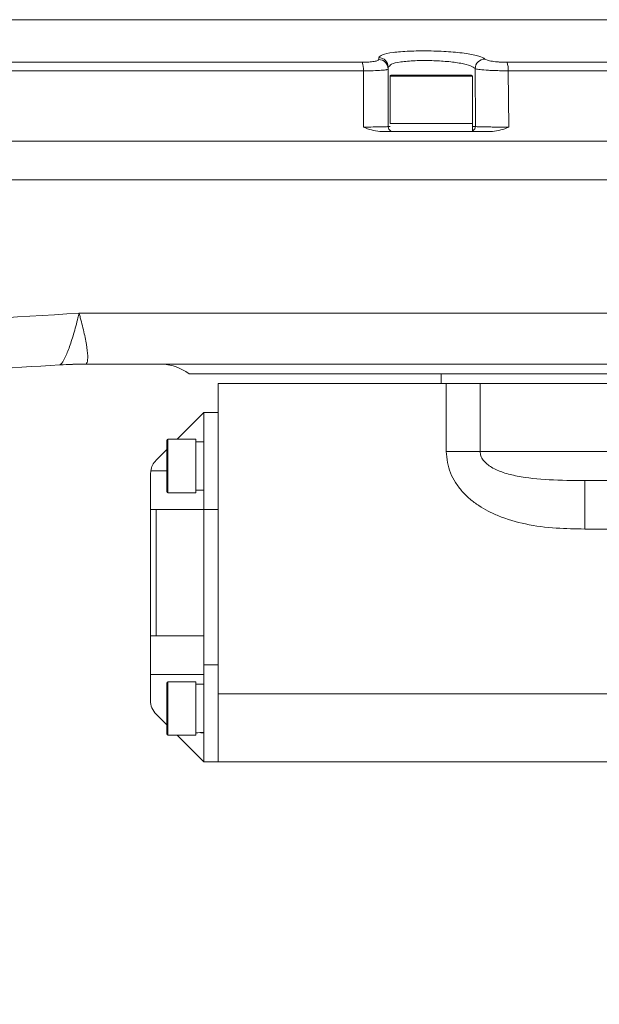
# Model space of a CAD drawing. Header units: millimetres. Extents: x 176 to 9387, y -11044 to -3322.
# Tile 235 of 256: x 8953.2 to 8958.58, y -10912.57 to -10903.43. Entities that reach past the tile are written whole.
import ezdxf

# ---------------------------------------------------------------- set-up
doc = ezdxf.new("R2010")
doc.units = ezdxf.units.MM
doc.header["$LTSCALE"] = 0.3175
doc.layers.add('1轮廓实线层', color=7, linetype='Continuous', lineweight=18)

msp = doc.modelspace()

# ---------------------------------------------------------------- linework, layer by layer
at = {"layer": '1轮廓实线层', "color": 0, "lineweight": 13, "ltscale": 20}
for p, q in [((8958.87149, -10903.43544), (8958.03292, -10903.43534)), ((8956.53034, -10903.78425), (8956.53037, -10903.80213)), ((8956.61003, -10903.89417), (8956.61823, -10903.891)), ((8956.61823, -10903.87318), (8956.63284, -10903.85999)), ((8956.61823, -10903.891), (8956.61823, -10903.87318)), ((8956.61823, -10904.42394), (8956.61823, -10903.87318)), ((8956.61823, -10904.42393), (8956.61823, -10903.891)), ((8957.42502, -10903.8868), (8957.42795, -10904.42394)), ((8960.08103, -10903.82821), (8957.72164, -10903.82792)), ((8956.38779, -10903.90658), (8956.38779, -10904.4289)), ((8956.63504, -10903.95593), (8956.63504, -10904.39693)), ((8957.40005, -10903.95593), (8956.63504, -10903.95593)), ((8956.64404, -10903.94693), (8957.39105, -10903.94693)), ((8957.40005, -10904.39693), (8957.40005, -10903.95593)), ((8957.73687, -10904.4289), (8957.73253, -10903.90682)), ((8957.73253, -10903.90682), (8960.09177, -10903.90719)), ((8956.62564, -10904.44868), (8956.61395, -10904.42482)), ((8956.63504, -10904.42394), (8956.61823, -10904.42394)), ((8956.63504, -10904.39693), (8957.01754, -10904.39693)), ((8957.01754, -10904.39693), (8957.40005, -10904.39693)), ((8957.40005, -10904.4658), (8957.40005, -10904.39693)), ((8957.42795, -10904.42394), (8957.40005, -10904.42393)), ((8957.58555, -10904.46893), (8956.5405, -10904.46893)), ((8957.01754, -10904.46893), (8956.66323, -10904.46893)), ((8957.3929, -10904.46893), (8957.01754, -10904.46893)), ((8959.56854, -10906.62893), (8953.81108, -10906.62893)), ((8954.77091, -10906.71893), (8959.55701, -10906.71893)), ((8957.1109, -10906.71893), (8957.1109, -10906.80893)), ((8955.0409, -10906.80893), (8955.0409, -10909.68893)), ((8957.15637, -10906.80893), (8955.0409, -10906.80893)), ((8957.15637, -10907.43893), (8957.15637, -10906.80893)), ((8957.4713, -10907.43893), (8957.4713, -10906.80893)), ((8954.90591, -10907.07893), (8954.65841, -10907.32643)), ((8954.90591, -10907.07893), (8955.0409, -10907.07893)), ((8954.90591, -10907.97893), (8954.90591, -10907.07893)), ((8954.56391, -10907.57393), (8954.56391, -10907.33543)), ((8954.83391, -10907.32643), (8954.57291, -10907.32643)), ((8954.57291, -10907.32643), (8954.57291, -10907.57393)), ((8954.83391, -10907.82143), (8954.83391, -10907.32643)), ((8954.90591, -10907.34893), (8954.83391, -10907.34893)), ((8954.56391, -10907.42093), (8954.46363, -10907.52121)), ((8959.36091, -10907.43893), (8957.4713, -10907.43893)), ((8954.41335, -10907.61893), (8954.41091, -10907.64849)), ((8954.41335, -10907.61893), (8954.56391, -10907.61893)), ((8954.56391, -10907.81243), (8954.56391, -10907.57393)), ((8954.57291, -10907.57393), (8954.57291, -10907.82143)), ((8954.41091, -10907.97772), (8954.41091, -10907.64849)), ((8958.44308, -10907.70893), (8958.88421, -10907.70893)), ((8958.44308, -10907.70893), (8958.44308, -10908.15893)), ((8954.57291, -10907.82143), (8954.83391, -10907.82143)), ((8954.41091, -10909.15015), (8954.41091, -10907.97772)), ((8954.41335, -10907.97893), (8954.46363, -10907.97893)), ((8954.46363, -10907.97893), (8954.46363, -10909.14893)), ((8954.46363, -10907.97893), (8954.90591, -10907.97893)), ((8954.90591, -10907.97893), (8954.90591, -10909.14893)), ((8955.0409, -10907.97893), (8954.90591, -10907.97893)), ((8955.0409, -10907.97893), (8955.0409, -10909.41893)), ((8958.71333, -10908.15893), (8958.44308, -10908.15893)), ((8954.41335, -10909.14893), (8954.41091, -10909.15015)), ((8954.41091, -10909.50893), (8954.41091, -10909.15015)), ((8954.46363, -10909.14893), (8954.41335, -10909.14893)), ((8954.90591, -10909.14893), (8954.46363, -10909.14893)), ((8954.90591, -10909.14893), (8954.90591, -10909.41893)), ((8954.90591, -10909.41893), (8955.0409, -10909.41893)), ((8954.90591, -10910.31893), (8954.90591, -10909.41893)), ((8954.41091, -10909.50893), (8954.90591, -10909.50893)), ((8954.41091, -10909.74937), (8954.41091, -10909.50893)), ((8954.56391, -10909.82393), (8954.56391, -10909.58543)), ((8954.83391, -10909.57643), (8954.57291, -10909.57643)), ((8954.57291, -10909.57643), (8954.57291, -10909.82393)), ((8954.83391, -10910.07143), (8954.83391, -10909.57643)), ((8954.90591, -10909.59893), (8954.83391, -10909.59893)), ((8955.0409, -10909.68893), (8962.27362, -10909.68893)), ((8955.0409, -10910.31893), (8955.0409, -10909.68893)), ((8954.56391, -10910.06243), (8954.56391, -10909.82393)), ((8954.57291, -10909.82393), (8954.57291, -10910.07143)), ((8954.46363, -10909.87665), (8954.56391, -10909.97693)), ((8954.57291, -10910.07143), (8954.83391, -10910.07143)), ((8954.65841, -10910.07143), (8954.90591, -10910.31893)), ((8955.0409, -10910.31893), (8954.90591, -10910.31893)), ((8962.4392, -10910.31893), (8955.0409, -10910.31893))]:
    msp.add_line(p, q, dxfattribs=at)
for centre, radius, start, end in [((8956.52878, -10903.87369), 0.08946, 0.327638, 88.997934), ((8957.51617, -10903.88905), 0.09118, 89.872547, 178.582065), ((8956.19051, -10903.89391), 0.19768, 356.325762, 19.560737), ((8956.5288, -10903.89154), 0.08943, 0.346077, 88.997442), ((8957.5341, -10903.89399), 0.19884, 356.300359, 19.407982), ((8956.64404, -10903.95593), 0.009, 90, 180), ((8957.39104, -10903.95593), 0.009, 0, 90), ((8956.66323, -10904.42393), 0.045, 179.999766, 213.309663), ((8956.66323, -10904.42393), 0.045, 213.309663, 248.81301), ((8953.81108, -10911.12893), 4.5, 90, 93.12167), ((8953.80849, -10911.02262), 4.39371, 89.999542, 93.118174), ((8954.50091, -10907.07893), 0.45, 53.130102, 90), ((8954.57291, -10907.33543), 0.009, 90, 180), ((8954.59091, -10907.64849), 0.18, 135, 170.548448), ((8954.57291, -10907.81243), 0.009, 180, 270), ((8954.57291, -10909.58543), 0.009, 90, 180), ((8954.59091, -10909.74937), 0.18, 180, 225), ((8954.57291, -10910.06243), 0.009, 180, 270)]:
    msp.add_arc(centre, radius, start, end, dxfattribs=at)
for centre, start_param, end_param in [((8954.83391, -10907.57393), 4.712389, 4.8982086), ((8954.90591, -10907.57393), 4.619881, 4.712389), ((8954.83391, -10909.82393), 4.712389, 4.8982086), ((8954.90591, -10909.82393), 4.6198811, 4.712389)]:
    msp.add_ellipse(centre, major_axis=(0.38971, 0), ratio=0.5773503, start_param=start_param, end_param=end_param, dxfattribs=at)
for points, knots in [([(8958.02859, -10903.43546), (8957.84207, -10903.43545), (8957.41289, -10903.43542), (8956.72931, -10903.43532), (8955.95914, -10903.43516), (8955.13293, -10903.43493), (8954.25342, -10903.43464), (8953.31344, -10903.4343), (8952.31231, -10903.43391), (8951.23213, -10903.43348), (8950.07108, -10903.43304), (8949.26992, -10903.43277), (8948.85549, -10903.43264)], [0, 0, 0, 0, 6.2037888, 14.2751175, 22.7394711, 31.8347908, 41.7901061, 52.050969, 63.1775536, 75.1840107, 88.0913404, 101.9233518, 101.9233518, 101.9233518, 101.9233518]), ([(8958.03292, -10903.43534), (8956.97541, -10903.43525), (8953.92566, -10903.43498), (8950.87592, -10903.43375), (8948.8837, -10903.43295)], [0, 0, 0, 0, 35.2506752, 101.6581106, 101.6581106, 101.6581106, 101.6581106]), ([(8957.51637, -10903.79787), (8957.50188, -10903.78828), (8957.47291, -10903.76914), (8957.34862, -10903.7452), (8957.18323, -10903.72853), (8956.9937, -10903.72101), (8956.80851, -10903.72345), (8956.65566, -10903.73578), (8956.55055, -10903.7565), (8956.53708, -10903.77499), (8956.53034, -10903.78425)], [0, 0, 0, 0, 1.4133243, 2.8234501, 4.2314017, 5.6378121, 7.0440135, 8.4515722, 9.8613187, 11.2732973, 11.2732973, 11.2732973, 11.2732973]), ([(8957.72164, -10903.82792), (8957.70953, -10903.8278), (8957.68527, -10903.82756), (8957.64914, -10903.82567), (8957.61505, -10903.82276), (8957.57452, -10903.81762), (8957.53334, -10903.80922), (8957.52204, -10903.80166), (8957.51637, -10903.79787)], [0, 0, 0, 0, 0.2915518, 0.5840864, 0.875312, 1.1680027, 1.7498115, 2.334036, 2.334036, 2.334036, 2.334036]), ([(8956.37678, -10903.82772), (8955.29088, -10903.82754), (8953.11907, -10903.82716), (8950.9514, -10903.82675), (8949.86756, -10903.82654)], [0, 0, 0, 0, 36.1625202, 72.3246944, 72.3246944, 72.3246944, 72.3246944]), ([(8956.53037, -10903.80213), (8956.52824, -10903.80549), (8956.524, -10903.81222), (8956.49037, -10903.82059), (8956.4404, -10903.82655), (8956.39799, -10903.82733), (8956.37678, -10903.82772)], [0, 0, 0, 0, 0.4467247, 0.8928597, 1.3383915, 1.783808, 1.783808, 1.783808, 1.783808]), ([(8956.63284, -10903.85999), (8956.63656, -10903.85509), (8956.64743, -10903.84076), (8956.71469, -10903.82688), (8956.79627, -10903.81748), (8956.89063, -10903.81128), (8956.9704, -10903.81192), (8957.02323, -10903.81235)], [0, 0, 0, 0, 0.6587707, 1.926876, 2.5736851, 3.2134062, 4.4677147, 4.4677147, 4.4677147, 4.4677147]), ([(8957.02323, -10903.81235), (8957.07109, -10903.8145), (8957.16944, -10903.81892), (8957.29666, -10903.83605), (8957.39173, -10903.85935), (8957.41392, -10903.87764), (8957.42502, -10903.8868)], [0, 0, 0, 0, 1.1233267, 2.3083864, 3.4631941, 4.6194855, 4.6194855, 4.6194855, 4.6194855]), ([(8957.42502, -10903.8868), (8957.43348, -10903.88927), (8957.45043, -10903.89422), (8957.5122, -10903.89979), (8957.57281, -10903.90324), (8957.62389, -10903.90521), (8957.67802, -10903.90652), (8957.71437, -10903.90672), (8957.73253, -10903.90682)], [0, 0, 0, 0, 0.8505521, 1.7023775, 2.1337417, 2.5648334, 2.9993247, 3.4330631, 3.4330631, 3.4330631, 3.4330631]), ([(8949.87944, -10903.90506), (8950.9631, -10903.90533), (8953.1305, -10903.90586), (8955.302, -10903.90634), (8956.38779, -10903.90658)], [0, 0, 0, 0, 36.156407, 72.3149796, 72.3149796, 72.3149796, 72.3149796]), ([(8956.38779, -10903.90658), (8956.41962, -10903.9065), (8956.48309, -10903.90634), (8956.55725, -10903.90279), (8956.60217, -10903.8985), (8956.60807, -10903.89525), (8956.61003, -10903.89417)], [0, 0, 0, 0, 0.7156174, 1.4267986, 2.1331309, 2.4850304, 2.4850304, 2.4850304, 2.4850304]), ([(8956.38779, -10904.4289), (8956.41911, -10904.42875), (8956.48179, -10904.42845), (8956.55682, -10904.42727), (8956.60833, -10904.42572), (8956.61493, -10904.42453), (8956.61823, -10904.42393)], [0, 0, 0, 0, 0.6398833, 1.2802693, 1.921218, 2.562644, 2.562644, 2.562644, 2.562644]), ([(8956.5405, -10904.46893), (8956.51425, -10904.46583), (8956.46161, -10904.4596), (8956.41244, -10904.43915), (8956.38779, -10904.4289)], [0, 0, 0, 0, 0.8831069, 1.771042, 1.771042, 1.771042, 1.771042]), ([(8957.42795, -10904.42394), (8957.42735, -10904.42959), (8957.42642, -10904.4383), (8957.42081, -10904.44879), (8957.415, -10904.45596), (8957.408, -10904.46179), (8957.40262, -10904.4643), (8957.40005, -10904.46551)], [0, 0, 0, 0, 0.18907565, 0.29085423, 0.39479863, 0.49871932, 0.59396726, 0.59396726, 0.59396726, 0.59396726]), ([(8957.42795, -10904.42394), (8957.42979, -10904.42429), (8957.43349, -10904.42499), (8957.4537, -10904.42599), (8957.48377, -10904.42691), (8957.52344, -10904.42769), (8957.5708, -10904.42831), (8957.62379, -10904.42873), (8957.68016, -10904.42896), (8957.718, -10904.42892), (8957.73687, -10904.4289)], [0, 0, 0, 0, 0.4294473, 0.8601865, 1.2885042, 1.7185873, 2.1480847, 2.5760913, 3.006022, 3.4341966, 3.4341966, 3.4341966, 3.4341966]), ([(8957.73687, -10904.4289), (8957.71257, -10904.43915), (8957.66409, -10904.4596), (8957.61168, -10904.46583), (8957.58555, -10904.46893)], [0, 0, 0, 0, 0.8806398, 1.7565184, 1.7565184, 1.7565184, 1.7565184]), ([(8939.62337, -10904.55893), (8940.8828, -10904.55893), (8943.39965, -10904.55893), (8947.19432, -10904.55893), (8950.15808, -10904.55893), (8952.28825, -10904.55893), (8953.57965, -10904.55893), (8954.87495, -10904.55893), (8956.1747, -10904.55893), (8957.47954, -10904.55893), (8958.79029, -10904.55893), (8959.66632, -10904.55893), (8960.10542, -10904.55893)], [0, 0, 0, 0, 42.2467176, 84.4262428, 126.7105657, 140.9944196, 155.308653, 169.6592217, 184.0523872, 198.4963922, 213.0010117, 227.578342, 227.578342, 227.578342, 227.578342]), ([(8960.10453, -10904.91893), (8959.62873, -10904.91893), (8958.70466, -10904.91893), (8957.36031, -10904.91893), (8956.09779, -10904.91893), (8954.83106, -10904.91893), (8953.41579, -10904.91893), (8951.85215, -10904.91893), (8950.17673, -10904.91893), (8948.46783, -10904.91893), (8946.71978, -10904.91893), (8944.9321, -10904.91893), (8943.15162, -10904.91893), (8941.3738, -10904.91893), (8940.20158, -10904.91893), (8939.62313, -10904.91893)], [0, 0, 0, 0, 15.7956985, 30.6766926, 44.6430149, 57.7325332, 72.7676885, 91.688999, 109.7402527, 128.5335187, 148.6183685, 168.0354779, 188.2224848, 208.1538018, 227.5711894, 227.5711894, 227.5711894, 227.5711894]), ([(8960.10542, -10904.91893), (8959.54696, -10904.91893), (8958.43342, -10904.91893), (8956.76812, -10904.91893), (8955.1117, -10904.91893), (8953.4627, -10904.91893), (8951.82, -10904.91893), (8950.18272, -10904.91893), (8947.6007, -10904.91893), (8944.07475, -10904.91893), (8941.10761, -10904.91893), (8939.62337, -10904.91893)], [0, 0, 0, 0, 18.5397877, 36.9673509, 55.3056494, 73.5724863, 91.7814601, 109.9439568, 128.0694177, 177.8014147, 227.578342, 227.578342, 227.578342, 227.578342]), ([(8946.18929, -10907.25239), (8946.31183, -10907.21812), (8946.81999, -10907.07601), (8947.72512, -10906.86476), (8948.90847, -10906.64445), (8950.30635, -10906.4414), (8951.91917, -10906.26728), (8953.13823, -10906.19294), (8953.74779, -10906.15576)], [0, 0, 0, 0, 4.2528305, 17.6361704, 31.0288, 44.4179111, 64.7344224, 85.0532789, 85.0532789, 85.0532789, 85.0532789]), ([(8953.56949, -10906.63542), (8953.5778, -10906.62995), (8953.59449, -10906.61897), (8953.63351, -10906.53861), (8953.67672, -10906.42193), (8953.71248, -10906.30118), (8953.73526, -10906.21113), (8953.74441, -10906.17081), (8953.74766, -10906.15633), (8953.74779, -10906.15576)], [0, 0, 0, 0, 1.180362, 2.3712348, 3.5793065, 4.8021694, 5.4206261, 5.7560933, 5.7697271, 5.7697271, 5.7697271, 5.7697271]), ([(8953.74779, -10906.15576), (8954.0443, -10906.15576), (8955.52684, -10906.15576), (8957.64884, -10906.15576), (8959.47514, -10906.15576), (8960.11378, -10906.15576)], [0, 0, 0, 0, 9.8914792, 49.4576533, 70.7331896, 70.7331896, 70.7331896, 70.7331896]), ([(8953.74779, -10906.15576), (8953.74795, -10906.15632), (8953.7521, -10906.17054), (8953.76342, -10906.21026), (8953.7868, -10906.2991), (8953.81314, -10906.41827), (8953.82948, -10906.53339), (8953.82976, -10906.6126), (8953.81558, -10906.62349), (8953.80852, -10906.62892)], [0, 0, 0, 0, 0.0129449, 0.3298841, 0.9189586, 2.0787406, 3.2242433, 4.3546641, 5.4763747, 5.4763747, 5.4763747, 5.4763747]), ([(8953.80852, -10906.62892), (8953.80851, -10906.62892), (8953.80848, -10906.62892), (8953.80902, -10906.62893), (8953.80996, -10906.62893), (8953.81077, -10906.62893), (8953.81108, -10906.62893)], [0, 0, 0, 0, 0.004862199, 0.011056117, 0.022434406, 0.02945061, 0.02945061, 0.02945061, 0.02945061]), ([(8953.56949, -10906.63542), (8953.09905, -10906.66375), (8952.1575, -10906.72044), (8950.74985, -10906.85227), (8949.34904, -10907.03292), (8947.96053, -10907.27639), (8946.7519, -10907.55597), (8945.72063, -10907.85135), (8944.86465, -10908.1485), (8944.03304, -10908.50566), (8943.31819, -10908.89018), (8942.71936, -10909.28757), (8942.23247, -10909.68268), (8941.80115, -10910.12331), (8941.4396, -10910.60954), (8941.18366, -10911.08507), (8941.01578, -10911.53915), (8940.91401, -10911.95489), (8940.85906, -10912.40237), (8940.86906, -10912.87551), (8940.94726, -10913.3489), (8941.08241, -10913.7931), (8941.26296, -10914.2035), (8941.52813, -10914.65616), (8941.90228, -10915.1267), (8942.41365, -10915.61192), (8943.00326, -10916.0498), (8943.66117, -10916.44014), (8944.35249, -10916.77301), (8945.06544, -10917.05705), (8945.86393, -10917.3265), (8946.74752, -10917.57725), (8947.71734, -10917.80149), (8948.90389, -10918.02651), (8950.31009, -10918.23181), (8951.93604, -10918.40101), (8953.02502, -10918.46863), (8953.56946, -10918.50244)], [0, 0, 0, 0, 15.6970518, 31.4170893, 47.1308189, 62.8231439, 78.4969146, 88.6023989, 98.7312189, 108.8389235, 118.9156236, 125.9036945, 132.9031474, 139.8742146, 146.4515906, 153.0232821, 157.7118416, 162.4162629, 167.1010937, 172.5073339, 177.9167349, 182.8442938, 187.7918632, 192.7230653, 200.2287593, 207.7438232, 216.2415711, 224.7764267, 233.3544839, 241.94506, 250.4898088, 261.5813347, 272.6808483, 283.7771453, 301.9386318, 320.1108306, 338.279301, 338.279301, 338.279301, 338.279301]), ([(8957.4713, -10906.80893), (8957.4494, -10906.80893), (8957.40559, -10906.80893), (8957.32738, -10906.80893), (8957.24361, -10906.80893), (8957.18545, -10906.80893), (8957.15637, -10906.80893)], [0, 0, 0, 0, 0.8748697, 1.7497049, 2.6244828, 3.4992695, 3.4992695, 3.4992695, 3.4992695]), ([(8959.9816, -10906.80893), (8959.87038, -10906.80893), (8959.64794, -10906.80893), (8959.30711, -10906.80893), (8958.96783, -10906.80893), (8958.63463, -10906.80893), (8958.31281, -10906.80893), (8958.00815, -10906.80893), (8957.72275, -10906.80893), (8957.55512, -10906.80893), (8957.4713, -10906.80893)], [0, 0, 0, 0, 3.4865531, 6.9730803, 10.4596059, 13.9461217, 17.4326472, 20.9191365, 24.4056704, 27.8921723, 27.8921723, 27.8921723, 27.8921723]), ([(8958.44308, -10908.15893), (8958.35471, -10908.15758), (8958.17027, -10908.15475), (8957.89973, -10908.1202), (8957.68845, -10908.05971), (8957.54691, -10907.99458), (8957.45799, -10907.94255), (8957.37668, -10907.88183), (8957.30278, -10907.81), (8957.24146, -10907.72917), (8957.17601, -10907.60866), (8957.16425, -10907.50701), (8957.15637, -10907.43893)], [0, 0, 0, 0, 2.957779, 6.1735109, 9.1046561, 10.2707277, 11.3827369, 12.5477518, 13.6604352, 14.8205201, 15.9374445, 18.2019306, 18.2019306, 18.2019306, 18.2019306]), ([(8957.15637, -10907.43893), (8957.18545, -10907.43893), (8957.24361, -10907.43893), (8957.32738, -10907.43893), (8957.40559, -10907.43893), (8957.4494, -10907.43893), (8957.4713, -10907.43893)], [0, 0, 0, 0, 0.8747867, 1.7495646, 2.6243998, 3.4992695, 3.4992695, 3.4992695, 3.4992695]), ([(8957.4713, -10907.43893), (8957.47287, -10907.45291), (8957.47612, -10907.48204), (8957.5097, -10907.53748), (8957.58106, -10907.59294), (8957.69009, -10907.63861), (8957.86788, -10907.68242), (8958.11983, -10907.70628), (8958.33212, -10907.70802), (8958.44308, -10907.70893)], [0, 0, 0, 0, 0.4460293, 0.9292542, 2.0629134, 3.4129901, 4.9243473, 8.2813126, 11.9580605, 11.9580605, 11.9580605, 11.9580605]), ([(8954.41091, -10907.97772), (8954.41123, -10907.97827), (8954.41159, -10907.97891), (8954.41316, -10907.97893), (8954.41335, -10907.97893)], [0, 0, 0, 0, 0.030617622, 0.034746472, 0.034746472, 0.034746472, 0.034746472])]:
    msp.add_open_spline(points, degree=3, knots=knots, dxfattribs=at)

doc.saveas('drawing.dxf')
